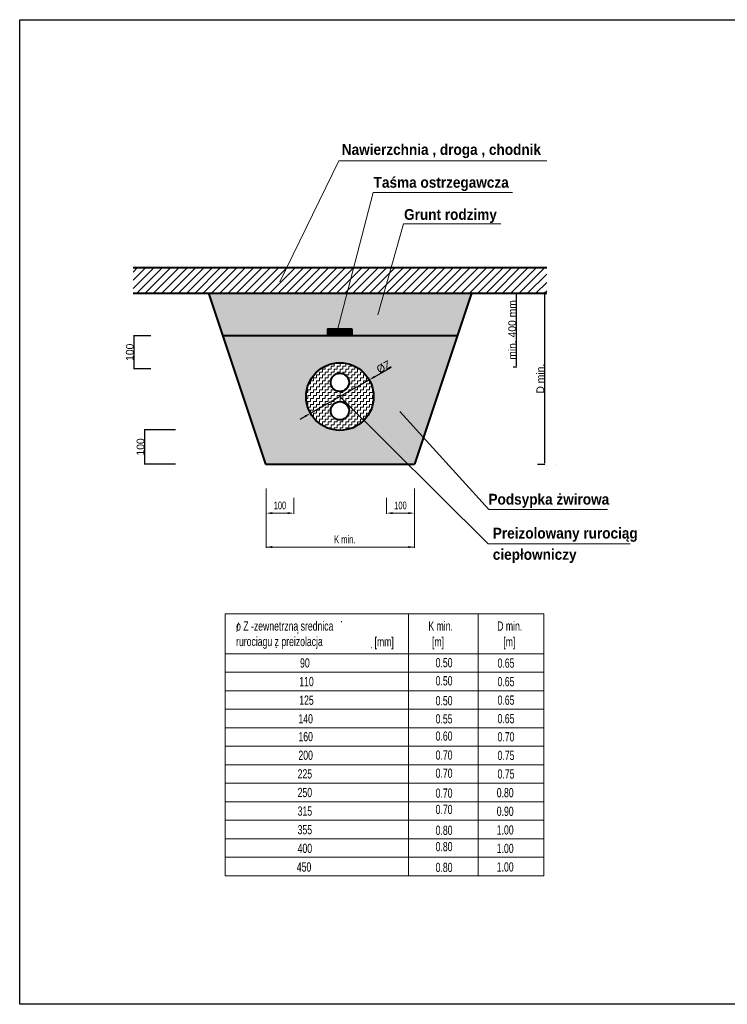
# Model space of a CAD drawing. Header units: millimetres. Extents: x -13172 to 86547, y 20 to 116183.
# Tile 31 of 52: x -4221 to -1929, y 61825 to 65017. Entities that reach past the tile are written whole.
import ezdxf
from ezdxf.enums import TextEntityAlignment as Align

# ---------------------------------------------------------------- set-up
doc = ezdxf.new("R2010")
doc.units = ezdxf.units.MM
doc.header["$LTSCALE"] = 0.7
doc.layers.get('0').update_dxf_attribs({"lineweight": 15})
doc.layers.add('0000_NIEDRUK', color=3, linetype='Continuous', lineweight=25, plot=False)
doc.layers.add('1', color=2, linetype='Continuous')
doc.styles.add('Ariel', font='arialbd.ttf', dxfattribs={"width": 0.8})
doc.dimstyles.new('ISO-25', dxfattribs={"dimtxt": 2.5, "dimasz": 2.5, "dimexe": 1.25, "dimexo": 0.625, "dimtad": 1, "dimtxsty": 'Standard', "dimcen": 2.5, "dimadec": 0, "dimazin": 0, "dimtfac": 1, "dimtmove": 0, "dimatfit": 3, "dimfxl": 1, "dimarcsym": 0})

# ---------------------------------------------------------------- blocks, each defined once
blk = doc.blocks.new('*X2964')
at = {"color": 0}
for p, q in [((72.69, 227.9), (74.53, 229.74)), ((72.69, 228.26), (74.18, 229.74)), ((72.69, 228.61), (73.82, 229.74)), ((72.69, 228.96), (73.47, 229.74)), ((72.69, 229.32), (73.12, 229.74)), ((72.69, 229.67), (72.76, 229.74)), ((72.76, 227.62), (74.88, 229.74)), ((73.11, 227.62), (75.24, 229.74)), ((73.47, 227.62), (75.59, 229.74)), ((73.82, 227.62), (75.94, 229.74)), ((74.17, 227.62), (76.3, 229.74)), ((74.53, 227.62), (76.65, 229.74)), ((74.88, 227.62), (77.01, 229.74)), ((75.24, 227.62), (77.36, 229.74)), ((75.59, 227.62), (77.71, 229.74)), ((75.94, 227.62), (78.07, 229.74)), ((76.3, 227.62), (78.42, 229.74)), ((76.65, 227.62), (78.77, 229.74)), ((77, 227.62), (79.13, 229.74)), ((77.36, 227.62), (79.48, 229.74)), ((77.71, 227.62), (79.83, 229.74)), ((78.06, 227.62), (80.19, 229.74)), ((78.42, 227.62), (80.45, 229.65)), ((78.77, 227.62), (80.45, 229.3)), ((79.12, 227.62), (80.45, 228.95)), ((79.48, 227.62), (80.45, 228.59)), ((79.83, 227.62), (80.45, 228.24)), ((80.19, 227.62), (80.45, 227.89))]:
    blk.add_line(p, q, dxfattribs=at)
blk = doc.blocks.new('*D3167')
at = {"color": 0, "lineweight": -2}
for p, q in [((-3716.7, 63687.3), (-3818, 63687.3)), ((-3816.7, 63684.8), (-3816.7, 63578.9)), ((-3716.7, 63576.4), (-3818, 63576.4))]:
    blk.add_line(p, q, dxfattribs=at)
at = {"color": 0}
for points in [[(-3816.3, 63684.8), (-3817.2, 63684.8), (-3816.7, 63687.3)], [(-3817.2, 63578.9), (-3816.3, 63578.9), (-3816.7, 63576.4)]]:
    blk.add_solid(points, dxfattribs=at)
at = {"layer": 'Defpoints', "color": 0}
for p in [(-3716.1, 63687.3), (-3816.7, 63576.4), (-3716.1, 63576.4)]:
    blk.add_point(p, dxfattribs=at)
at = {"color": 0, "insert": (-3829.9, 63631.9), "char_height": 25, "attachment_point": 5, "rotation": 90}
blk.add_mtext('100', dxfattribs=at)
blk = doc.blocks.new('*D3168')
at = {"color": 0, "lineweight": -2}
for p, q in [((-3796.5, 63992.5), (-3852.7, 63992.5)), ((-3851.4, 63990), (-3851.4, 63887.5)), ((-3796.5, 63885), (-3852.7, 63885))]:
    blk.add_line(p, q, dxfattribs=at)
at = {"color": 0}
for points in [[(-3851, 63990), (-3851.9, 63990), (-3851.4, 63992.5)], [(-3851.9, 63887.5), (-3851, 63887.5), (-3851.4, 63885)]]:
    blk.add_solid(points, dxfattribs=at)
at = {"layer": 'Defpoints', "color": 0}
for p in [(-3795.9, 63992.5), (-3851.4, 63885), (-3795.9, 63885)]:
    blk.add_point(p, dxfattribs=at)
at = {"color": 0, "insert": (-3864.6, 63938.7), "char_height": 25, "attachment_point": 5, "rotation": 90}
blk.add_mtext('100', dxfattribs=at)
blk = doc.blocks.new('*D3169')
at = {"color": 0, "lineweight": -2}
for p, q in [((-2622.2, 64130.3), (-2611.1, 64130.3)), ((-2612.4, 64127.8), (-2612.4, 63894.4)), ((-2622.2, 63891.9), (-2611.1, 63891.9))]:
    blk.add_line(p, q, dxfattribs=at)
at = {"color": 0}
for points in [[(-2612, 64127.8), (-2612.8, 64127.8), (-2612.4, 64130.3)], [(-2612.8, 63894.4), (-2612, 63894.4), (-2612.4, 63891.9)]]:
    blk.add_solid(points, dxfattribs=at)
at = {"layer": 'Defpoints', "color": 0}
for p in [(-2622.8, 64130.3), (-2622.8, 63891.9), (-2612.4, 63891.9)]:
    blk.add_point(p, dxfattribs=at)
at = {"color": 0, "insert": (-2625.5, 64011.1), "char_height": 25, "attachment_point": 5, "rotation": 90}
blk.add_mtext('min. 400 mm', dxfattribs=at)
blk = doc.blocks.new('*D3170')
at = {"color": 0, "lineweight": -2}
for p, q in [((-2544.1, 64130.3), (-2520.2, 64130.3)), ((-2521.4, 64127.8), (-2521.4, 63578.9)), ((-2544.1, 63576.4), (-2520.2, 63576.4))]:
    blk.add_line(p, q, dxfattribs=at)
at = {"color": 0}
for points in [[(-2521, 64127.8), (-2521.8, 64127.8), (-2521.4, 64130.3)], [(-2521.8, 63578.9), (-2521, 63578.9), (-2521.4, 63576.4)]]:
    blk.add_solid(points, dxfattribs=at)
at = {"layer": 'Defpoints', "color": 0}
for p in [(-2544.7, 64130.3), (-2544.7, 63576.4), (-2521.4, 63576.4)]:
    blk.add_point(p, dxfattribs=at)
at = {"color": 0, "insert": (-2534.5, 63853.3), "char_height": 25, "attachment_point": 5, "rotation": 90}
blk.add_mtext('D min.', dxfattribs=at)
blk = doc.blocks.new('*D3172')
at = {"color": 0, "lineweight": -2}
for p, q in [((-3071.5, 63859.3), (-3016.8, 63890.5)), ((-3279.1, 63741), (-3088.8, 63849.4)), ((-3296.4, 63731.1), (-3313.8, 63721.2))]:
    blk.add_line(p, q, dxfattribs=at)
at = {"color": 0}
for points in [[(-3073.1, 63862.2), (-3069.8, 63856.4), (-3088.8, 63849.4)], [(-3294.8, 63728.2), (-3298.1, 63734), (-3279.1, 63741)]]:
    blk.add_solid(points, dxfattribs=at)
at = {"layer": 'Defpoints', "color": 0}
for p in [(-3088.8, 63849.4), (-3279.1, 63741)]:
    blk.add_point(p, dxfattribs=at)
at = {"color": 0, "insert": (-3041.9, 63891.3), "char_height": 25, "attachment_point": 5, "rotation": 29.6846}
blk.add_mtext('%%cZ', dxfattribs=at)

msp = doc.modelspace()

# ---------------------------------------------------------------- hatches: boundary and pattern name
h = msp.add_hatch()
h.set_pattern_fill('ANSI31', color=256, scale=6, style=0)
h.set_pattern_definition([(45, (3663.307, 0), (-13.470384, 13.470384), [])])
h.paths.add_polyline_path([(-2513.808, 64212.317), (-3854.081, 64212.317), (-3854.081, 64130.261), (-2513.808, 64130.261)])
h = msp.add_hatch()
h.set_pattern_fill('CONCRETE1', color=256, scale=2, style=0)
h.set_pattern_definition([(0, (3663.307, 0), (40.64, 40.64), [5.08, -35.56]), (90, (3663.307, 0), (-40.64, 40.64), [5.08, -35.56]), (135, (3668.387, 0), (-40.64, 4e-15), [7.184205, -50.289436]), (0, (3668.387, 22.86), (40.64, 40.64), [5.08, -35.56]), (45, (3670.927, 20.32), (0, 40.64), [3.5921, -53.881536]), (135, (3670.927, 20.32), (-40.64, 4e-15), [3.5921, -53.881536]), (0, (3683.627, 33.02), (40.64, 40.64), [7.184205, -33.455795]), (45, (3683.627, 33.02), (0, 40.64), [5.08, -52.39364]), (135, (3690.81, 33.02), (-40.64, 4e-15), [5.08, -52.39364]), (90, (3691.247, 10.16), (-40.64, 40.64), [5.08, -35.56]), (45, (3691.247, 10.16), (0, 40.64), [3.5921, -53.881536]), (135, (3693.787, 12.7), (-40.64, 4e-15), [3.5921, -53.881536]), (0, (3668.387, 10.16), (40.64, 40.64), [2.54, -34.036]), (0, (3698.867, 20.32), (40.64, 40.64), [2.54, -34.036]), (90, (3686.167, 25.4), (-40.64, 40.64), [2.54, -34.036]), (135, (3691.247, 2.54), (-40.64, 4e-15), [3.5921, -53.881536]), (135, (3673.467, 30.48), (-40.64, 4e-15), [3.5921, -53.881536]), (45, (3682.357, 13.335), (0, 40.64), [3.5921, -53.881536]), (90, (3677.277, 5.08), (-40.64, 40.64), [0.635, -40.005]), (90, (3679.18, 22.225), (-40.64, 40.64), [0.635, -40.005]), (90, (3698.23, 29.21), (-40.64, 40.64), [0.635, -40.005]), (90, (3698.867, 7.62), (-40.64, 40.64), [0.635, -40.005])])
h.paths.add_polyline_path([(-2757.849, 64130.261), (-3610.04, 64130.261), (-3564.423, 63993.5), (-2803.466, 63993.5)])
h = msp.add_hatch()
h.set_pattern_fill('ZIGZAG', color=256, scale=1.5, style=0)
h.set_pattern_definition([(0, (-8469.8575, 0), (9.525, 9.525), [9.525, -9.525]), (90, (-8460.3325, 0), (-9.525, 9.525), [9.525, -9.525])])
h.paths.add_polyline_path([(-3074.463, 63795.198, 1), (-3293.426, 63795.198, 1)])
h.paths.add_polyline_path([(-3154.305, 63749.058, -1), (-3213.585, 63749.058, -1)], flags=16)
h.paths.add_polyline_path([(-3154.305, 63841.338, -1), (-3213.585, 63841.338, -1)], flags=16)
at = {"layer": '1'}
h = msp.add_hatch(dxfattribs=at)
h.set_pattern_fill('SCREED', scale=3, style=0)
h.set_pattern_definition([(0, (1851.064, 0), (152.4, 38.1), [-19.05, 0, -57.15, 0]), (0, (1851.064, 1.905), (152.4, 38.1), [-7.62, 0, -26.67, 0, -13.716, 0, -57.15, 0]), (0, (1851.064, 3.81), (152.4, 38.1), [-3.81, 0, -19.05, 0, -19.05, 0, -41.91, 0, -13.716, 0]), (0, (1851.064, 5.715), (152.4, 38.1), [-13.716, 0, -60.96, 0]), (0, (1851.064, 7.62), (152.4, 38.1), [-45.72, 0, -45.72, 0]), (0, (1851.064, 9.525), (152.4, 38.1), [-64.77, 0]), (0, (1851.064, 11.43), (152.4, 38.1), [-19.05, 0, -83.82, 0]), (0, (1851.064, 13.335), (152.4, 38.1), [-26.67, 0, -15.24, 0]), (0, (1851.064, 15.24), (152.4, 38.1), [-38.1, 0]), (0, (1851.064, 19.05), (152.4, 38.1), [-5.334, 0, -57.15, 0, -34.29, 0]), (0, (1851.064, 20.955), (152.4, 38.1), [-7.62, 0, -0.762, 0, -19.05, 0]), (0, (1851.064, 22.86), (152.4, 38.1), [-3.81, 0, -49.53, 0, -57.15, 0]), (0, (1851.064, 24.765), (152.4, 38.1), [-38.1, 0]), (0, (1851.064, 26.67), (152.4, 38.1), [-19.05, 0, -80.01, 0]), (0, (1851.064, 30.48), (152.4, 38.1), [-91.44, 0]), (0, (1851.064, 32.385), (152.4, 38.1), [-19.05, 0, -1.524, 0, -26.67, 0]), (0, (1851.064, 34.29), (152.4, 38.1), [-5.334, 0, -38.1, 0, -15.24, 0, -26.67, 0, -30.48, 0]), (0, (1851.064, 36.195), (152.4, 38.1), [-11.43, 0, -15.24, 0, -38.1, 0, -1.524, 0, -19.05, 0]), (0, (1851.064, 38.1), (152.4, 38.1), [-38.1, 0])])
h.paths.add_polyline_path([(-2803.466, 63993.5), (-3564.423, 63993.5), (-3425.291, 63576.381), (-2942.598, 63576.381)])
h.paths.add_polyline_path([(-3074.463, 63795.198, -1), (-3293.426, 63795.198, -1)], flags=16)

# ---------------------------------------------------------------- linework, layer by layer
for p, q in [((-3187.027, 64559.786), (-3378.28, 64167.572)), ((-3187.027, 64559.786), (-2513.736, 64559.786)), ((-3194.063, 64003.225), (-3075.868, 64456.167)), ((-3075.868, 64456.167), (-2624.801, 64456.167)), ((-2978.21, 64355.313), (-3060.826, 64060.622)), ((-2978.21, 64355.313), (-2662.463, 64355.313)), ((-2513.808, 64212.317), (-3854.081, 64212.317)), ((-2513.808, 64212.317), (-3854.081, 64212.317)), ((-3854.081, 64130.261), (-2513.808, 64130.261)), ((-3854.081, 64130.261), (-2513.808, 64130.261)), ((-3183.945, 63795.198), (-2703.33, 63318.118)), ((-2989.661, 63746.869), (-2701.466, 63429.075)), ((-2316.324, 63429.075), (-2701.466, 63429.075)), ((-2703.33, 63318.118), (-2243.541, 63318.118)), ((-3555.638, 63091.428), (-3555.638, 62961.661)), ((-2523.286, 63091.428), (-3555.638, 63091.428)), ((-2961.919, 63091.428), (-2961.919, 62961.661)), ((-2736.036, 63091.428), (-2736.036, 62961.661)), ((-2523.286, 63091.428), (-2523.286, 62961.661)), ((-3555.638, 62961.661), (-2523.286, 62961.661)), ((-3555.638, 62961.661), (-3555.638, 62901.661)), ((-2961.919, 62961.661), (-2961.919, 62901.661)), ((-2736.036, 62961.661), (-2736.036, 62901.661)), ((-2523.286, 62961.661), (-2523.286, 62901.661)), ((-3555.638, 62901.661), (-2523.286, 62901.661)), ((-3555.638, 62901.661), (-3555.638, 62841.661)), ((-2961.919, 62901.661), (-2961.919, 62841.661)), ((-2736.036, 62901.661), (-2736.036, 62841.661)), ((-2523.286, 62901.661), (-2523.286, 62841.661)), ((-3555.638, 62841.661), (-2523.286, 62841.661)), ((-3555.638, 62841.661), (-3555.638, 62781.661)), ((-2961.919, 62841.661), (-2961.919, 62781.661)), ((-2736.036, 62841.661), (-2736.036, 62781.661)), ((-2523.286, 62841.661), (-2523.286, 62781.661)), ((-3555.638, 62781.661), (-2523.286, 62781.661)), ((-3555.638, 62781.661), (-3555.638, 62721.661)), ((-2961.919, 62781.661), (-2961.919, 62721.661)), ((-2736.036, 62781.661), (-2736.036, 62721.661)), ((-2523.286, 62781.661), (-2523.286, 62721.661)), ((-3555.638, 62721.661), (-2523.286, 62721.661)), ((-3555.638, 62721.661), (-3555.638, 62661.661)), ((-2961.919, 62721.661), (-2961.919, 62661.661)), ((-2736.036, 62721.661), (-2736.036, 62661.661)), ((-2523.286, 62721.661), (-2523.286, 62661.661)), ((-3555.638, 62661.661), (-2523.286, 62661.661)), ((-3555.638, 62661.661), (-3555.638, 62601.661)), ((-2961.919, 62661.661), (-2961.919, 62601.661)), ((-2736.036, 62661.661), (-2736.036, 62601.661)), ((-2523.286, 62661.661), (-2523.286, 62601.661)), ((-3555.638, 62601.661), (-2523.286, 62601.661)), ((-3555.638, 62601.661), (-3555.638, 62541.661)), ((-2961.919, 62601.661), (-2961.919, 62541.661)), ((-2736.036, 62601.661), (-2736.036, 62541.661)), ((-2523.286, 62601.661), (-2523.286, 62541.661)), ((-3555.638, 62541.661), (-2523.286, 62541.661)), ((-3555.638, 62541.661), (-3555.638, 62481.661)), ((-2961.919, 62541.661), (-2961.919, 62481.661)), ((-2736.036, 62541.661), (-2736.036, 62481.661)), ((-2523.286, 62541.661), (-2523.286, 62481.661)), ((-3555.638, 62481.661), (-2523.286, 62481.661)), ((-3555.638, 62481.661), (-3555.638, 62421.661)), ((-2961.919, 62481.661), (-2961.919, 62421.661)), ((-2736.036, 62481.661), (-2736.036, 62421.661)), ((-2523.286, 62481.661), (-2523.286, 62421.661)), ((-3555.638, 62421.661), (-2523.286, 62421.661)), ((-3555.638, 62421.661), (-3555.638, 62361.661)), ((-2961.919, 62421.661), (-2961.919, 62361.661)), ((-2736.036, 62421.661), (-2736.036, 62361.661)), ((-2523.286, 62421.661), (-2523.286, 62361.661)), ((-3555.638, 62361.661), (-2523.286, 62361.661)), ((-3555.638, 62361.661), (-3555.638, 62301.661)), ((-2961.919, 62361.661), (-2961.919, 62301.661)), ((-2736.036, 62361.661), (-2736.036, 62301.661)), ((-2523.286, 62361.661), (-2523.286, 62301.661)), ((-3555.638, 62301.661), (-2523.286, 62301.661)), ((-3555.638, 62301.661), (-3555.638, 62241.661)), ((-2961.919, 62301.661), (-2961.919, 62241.661)), ((-2736.036, 62301.661), (-2736.036, 62241.661)), ((-2523.286, 62301.661), (-2523.286, 62241.661)), ((-3555.638, 62241.661), (-2523.286, 62241.661))]:
    msp.add_line(p, q)
at = {"color": 7, "lineweight": 40}
for p, q in [((-2513.808, 64212.317), (-3854.081, 64212.317)), ((-3854.081, 64130.261), (-2513.808, 64130.261)), ((-3610.04, 64130.261), (-3425.291, 63576.381)), ((-2757.849, 64130.261), (-2942.598, 63576.381)), ((-3564.423, 63993.5), (-2803.466, 63993.5)), ((-3026.565, 63576.381), (-2942.598, 63576.381))]:
    msp.add_line(p, q, dxfattribs=at)
at = {"color": 7, "linetype": 'ByBlock'}
for p, q in [((-3423.084, 63497.33), (-3423.084, 63305.33)), ((-2942.598, 63497.33), (-2942.598, 63305.33)), ((-3423.084, 63467.33), (-3423.084, 63415.33)), ((-3333.084, 63467.33), (-3333.084, 63415.33)), ((-3032.598, 63467.33), (-3032.598, 63415.33)), ((-2942.598, 63467.33), (-2942.598, 63415.33)), ((-3403.084, 63417.33), (-3353.084, 63417.33)), ((-3012.598, 63417.33), (-2962.598, 63417.33)), ((-3423.084, 63307.33), (-2942.598, 63307.33))]:
    msp.add_line(p, q, dxfattribs=at)
for points in [[(-3778.812, 63576.381), (-3778.812, 63576.381)], [(-2486.877, 63576.381), (-2486.877, 63576.381)]]:
    msp.add_lwpolyline(points)
at = {"color": 7, "lineweight": 40}
msp.add_lwpolyline([(-3425.291, 63576.381), (-3026.565, 63576.381)], dxfattribs=at)
at = {"color": 7, "linetype": 'ByBlock'}
for points in [[(-3403.084, 63420.664), (-3403.084, 63413.997), (-3423.084, 63417.33)], [(-3353.084, 63420.664), (-3353.084, 63413.997), (-3333.084, 63417.33)], [(-3012.598, 63420.664), (-3012.598, 63413.997), (-3032.598, 63417.33)], [(-2962.598, 63420.664), (-2962.598, 63413.997), (-2942.598, 63417.33)], [(-3403.084, 63310.664), (-3403.084, 63303.997), (-3423.084, 63307.33)], [(-2962.598, 63310.664), (-2962.598, 63303.997), (-2942.598, 63307.33)]]:
    msp.add_solid(points, dxfattribs=at)
at = {"layer": '0000_NIEDRUK'}
msp.add_lwpolyline([(-4221.339, 65016.813), (2022.858, 65016.813), (2022.858, 61825.18), (-4221.339, 61825.18)], close=True, dxfattribs=at)
at = {"layer": '1', "color": 7, "lineweight": 40}
for points in [[(-3222.751, 63993.5), (-3222.751, 64014.736), (-3145.138, 64014.736)], [(-3145.138, 64014.736), (-3145.138, 63993.5)]]:
    msp.add_lwpolyline(points, dxfattribs=at)
for centre, radius in [((-3183.945, 63795.198), 109.481), ((-3183.945, 63841.338), 29.64), ((-3183.945, 63749.058), 29.64)]:
    msp.add_circle(centre, radius, dxfattribs=at)
at = {"layer": 'Defpoints', "color": 0, "linetype": 'ByBlock'}
for p in [(-3423.084, 63497.33), (-2942.598, 63497.33), (-3423.084, 63467.33), (-3333.084, 63467.33), (-3032.598, 63467.33), (-2942.598, 63467.33), (-3333.084, 63417.33), (-2942.598, 63417.33), (-2942.598, 63307.33)]:
    msp.add_point(p, dxfattribs=at)

# ---------------------------------------------------------------- block references
at = {"xscale": -10, "yscale": 10, "zscale": 10}
msp.add_blockref('*X2964', (-2418.215, 61717.33), dxfattribs=at)

# ---------------------------------------------------------------- texts
at = {"color": 7, "linetype": 'ByBlock', "width": 0.7}
for s, p in [('100', (-3378.084, 63442.33)), ('100', (-2987.598, 63442.33)), ('K min.', (-3168.167, 63332.33))]:
    msp.add_text(s, height=25, dxfattribs=at).set_placement(p, align=Align.MIDDLE_CENTER)
at = {"layer": '1', "color": 7, "style": 'Ariel', "width": 0.9}
for s, p in [('Nawierzchnia , droga , chodnik', (-3177.728, 64578.604)), ('Taśma ostrzegawcza', (-3074.523, 64472.073)), ('Grunt rodzimy', (-2975.938, 64368.001)), ('Podsypka żwirowa', (-2702.469, 63444.981)), ('Preizolowany rurociąg', (-2688.415, 63334.99)), ('ciepłowniczy', (-2688.415, 63266.024))]:
    msp.add_text(s, height=35, dxfattribs=at).set_placement(p)
at = {"layer": '1', "color": 7, "width": 0.7}
for s, p in [('o Z -zewnetrzna srednica', (-3520.223, 63036.376)), ('.', (-3182.718, 63063.466)), ('K min.', (-2897.161, 63036.376)), ('D min.', (-2674.206, 63036.376)), ('/', (-3519.322, 63032.279)), ('rurociagu z preizolacja', (-3520.223, 62986.376)), ('.', (-3324.27, 63026.709)), ('[mm]', (-3071.637, 62985.255)), ('[m]', (-2885.356, 62985.255)), ('[m]', (-2654.531, 62985.255)), ('.', (-3394.489, 62979.928)), ('.', (-3085.749, 62978.814)), ('90', (-3312.935, 62916.773)), ('0.50', (-2873.634, 62917.607)), ('0.65', (-2672.999, 62916.192)), ('110', (-3315.561, 62856.403)), ('0.50', (-2873.634, 62858.861)), ('0.65', (-2672.999, 62856.192)), ('125', (-3315.561, 62796.033)), ('0.50', (-2873.634, 62794.284)), ('0.65', (-2672.999, 62796.192)), ('140', (-3318.188, 62735.662)), ('0.55', (-2873.634, 62735.538)), ('0.65', (-2672.999, 62736.192)), ('160', (-3318.188, 62677.917)), ('0.60', (-2873.634, 62679.707)), ('0.70', (-2672.999, 62677.336)), ('200', (-3318.188, 62617.547)), ('0.70', (-2873.634, 62618.046)), ('0.75', (-2672.999, 62616.966)), ('0.70', (-2873.634, 62559.3)), ('225', (-3320.815, 62557.176)), ('0.75', (-2672.999, 62556.966)), ('250', (-3320.815, 62496.806)), ('0.70', (-2873.634, 62494.723)), ('0.80', (-2675.626, 62496.225)), ('315', (-3320.815, 62436.436)), ('0.70', (-2873.634, 62441.807)), ('0.90', (-2675.626, 62435.855)), ('355', (-3320.815, 62376.066)), ('0.80', (-2873.634, 62374.315)), ('1.00', (-2675.626, 62375.485)), ('400', (-3320.815, 62315.695)), ('0.80', (-2873.634, 62321.4)), ('1.00', (-2675.626, 62315.485)), ('450', (-3323.441, 62255.325)), ('0.80', (-2873.634, 62253.908)), ('1.00', (-2675.626, 62255.485))]:
    msp.add_text(s, height=30, dxfattribs=at).set_placement(p)

# ---------------------------------------------------------------- dimensions: what is measured, and where the dimension line sits
for base, p1, p2, text, picture, middle in [((-2612.384, 63891.913), (-2622.793, 64130.261), (-2622.793, 63891.913), 'min. 400 mm', '*D3169', (-2625.509, 64011.087)), ((-2521.415, 63576.376), (-2544.719, 64130.261), (-2544.719, 63576.376), 'D min.', '*D3170', (-2534.54, 63853.318)), ((-3851.44, 63884.978), (-3795.924, 63992.469), (-3795.924, 63884.978), '100', '*D3168', (-3864.565, 63938.723)), ((-3816.742, 63576.376), (-3716.12, 63687.334), (-3716.12, 63576.376), '100', '*D3167', (-3829.867, 63631.855))]:
    dim = msp.add_linear_dim(base=base, p1=p1, p2=p2, angle=90, text=text, dimstyle='ISO-25', override={"dimtxt": 25})
    dim.commit()
    dim.dimension.update_dxf_attribs({"geometry": picture, "text_midpoint": middle})
dim = msp.add_diameter_dim_2p(p1=(-3279.058, 63740.98), p2=(-3088.831, 63849.415), text='%%cZ', dimstyle='ISO-25', override={"dimtxt": 25, "dimasz": 20})
dim.commit()
dim.dimension.update_dxf_attribs({"geometry": '*D3172', "text_midpoint": (-3035.438, 63879.851), "dimtype": 163})

doc.saveas('drawing.dxf')
